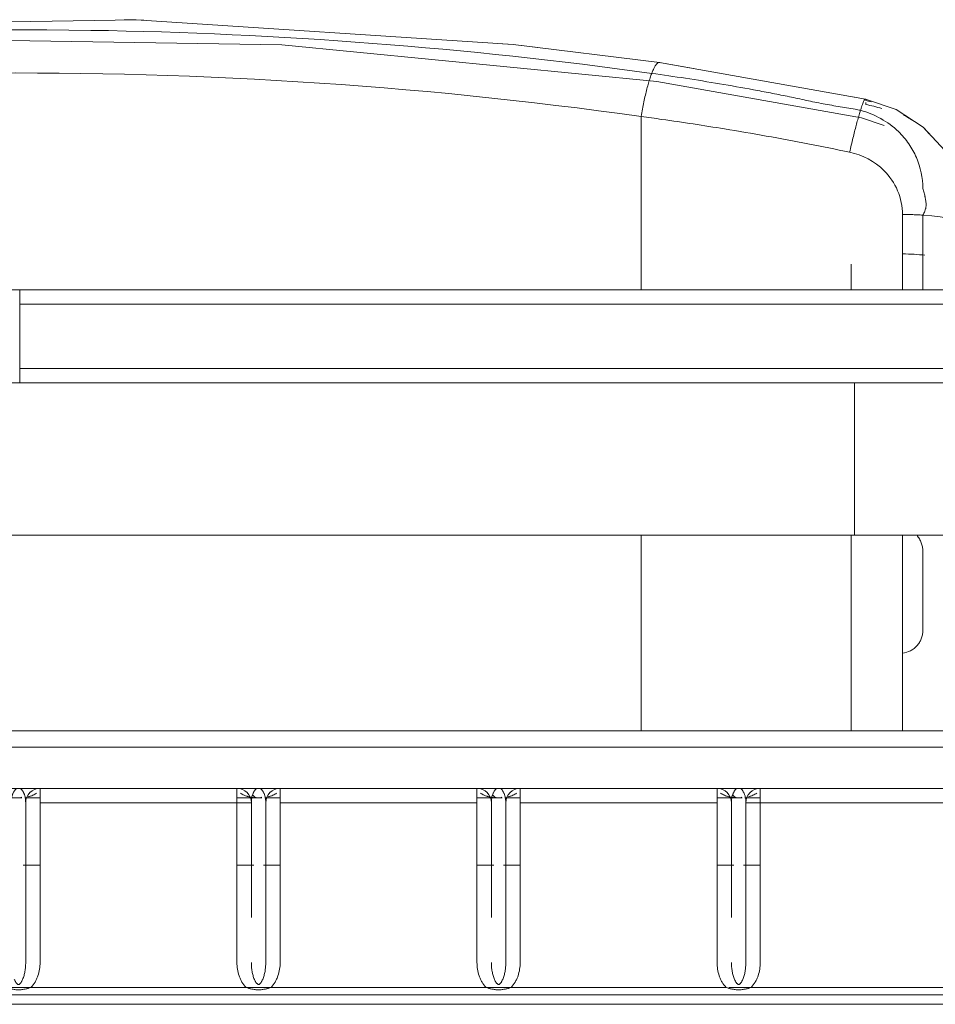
# Model space of a CAD drawing. Header units: metres. Extents: x 3.7 to 90.5, y -1.7 to 14.3.
# Tile 104 of 172: x 39.552 to 39.743, y 3.631 to 3.836. Entities that reach past the tile are written whole.
import ezdxf

# ---------------------------------------------------------------- set-up
doc = ezdxf.new("R2010")
doc.units = ezdxf.units.M
doc.layers.add('I-FURN', color=7, linetype='Continuous', lineweight=18)

# ---------------------------------------------------------------- blocks, each defined once
blk = doc.blocks.new('ConjuntoParaAlunoTamanho6 - CJA06_ConjuntoParaAlunoTamanho6-2902653-Corte 1')
at = {"layer": 'I-FURN'}
for p, q in [((39.68565, 3.82737), (39.69276, 3.8261)), ((39.72588, 3.82021), (39.72857, 3.81973))]:
    blk.add_line(p, q, dxfattribs=at)
at = {"layer": 'I-FURN', "flags": 128}
for points in [[(39.57414, 3.83622), (39.57669, 3.83626), (39.57825, 3.83615)], [(39.65299, 3.83125), (39.65516, 3.83111), (39.66032, 3.83048)], [(39.72857, 3.81973), (39.73495, 3.81751), (39.7406, 3.81384), (39.74185, 3.8125)]]:
    blk.add_lwpolyline(points, dxfattribs=at)
at = {"layer": 'I-FURN'}
for points in [[(39.68565, 3.82737), (39.68572, 3.82736), (39.68579, 3.82733), (39.68585, 3.82728)], [(39.7285, 3.81971), (39.72853, 3.81973), (39.72855, 3.81973), (39.72857, 3.81973)], [(39.72857, 3.81973), (39.72857, 3.81973), (39.72858, 3.81972), (39.72859, 3.81972)], [(39.72865, 3.81961), (39.72866, 3.81956), (39.72867, 3.81949), (39.72868, 3.8194)], [(39.72979, 3.81913), (39.72942, 3.81922), (39.72905, 3.81931), (39.72868, 3.8194)], [(39.72868, 3.81857), (39.72979, 3.81836), (39.73089, 3.81809), (39.73197, 3.81774)], [(39.73737, 3.8159), (39.73709, 3.81607), (39.73681, 3.81624), (39.73652, 3.8164)], [(39.73627, 3.79568), (39.73663, 3.79568), (39.73735, 3.79567), (39.73806, 3.79565), (39.73842, 3.79564)], [(39.73948, 3.7956), (39.73983, 3.79558), (39.74017, 3.79556), (39.74051, 3.79554)]]:
    blk.add_open_spline(points, degree=3, dxfattribs=at)
blk = doc.blocks.new('ConjuntoParaAlunoTamanho6 - CJA06_ConjuntoParaAlunoTamanho6-V9-Corte 1')
at = {"layer": 'I-FURN'}
for p, q in [((39.68565, 3.82737), (39.72857, 3.81973)), ((39.6851, 3.82341), (39.72772, 3.81582)), ((39.68185, 3.77996), (39.68185, 3.81608)), ((39.7325, 3.81424), (39.72772, 3.81582)), ((39.72556, 3.7853), (39.72556, 3.78)), ((39.79941, 3.78), (39.55246, 3.78)), ((39.55246, 3.777), (39.55246, 3.78)), ((39.55246, 3.777), (39.79941, 3.777)), ((39.55246, 3.7636), (39.79941, 3.7636)), ((39.55246, 3.7606), (39.55246, 3.7636)), ((39.55246, 3.7606), (39.79941, 3.7606)), ((39.72629, 3.7606), (39.72629, 3.74472)), ((39.72629, 3.72885), (39.72629, 3.74472)), ((39.37829, 3.72885), (39.72629, 3.72885)), ((39.68185, 3.72885), (39.68185, 3.70352)), ((39.72556, 3.72885), (39.72556, 3.68805)), ((39.68185, 3.69569), (39.68185, 3.70352)), ((39.73627, 3.68806), (39.73627, 3.70423)), ((39.68185, 3.69569), (39.68185, 3.68802)), ((39.80216, 3.6881), (39.30216, 3.6881)), ((39.80216, 3.68469), (39.30216, 3.68469)), ((39.30216, 3.6761), (39.80216, 3.6761)), ((39.80216, 3.6761), (39.30216, 3.6761)), ((39.55666, 3.6761), (39.55666, 3.6731)), ((39.59766, 3.6731), (39.59766, 3.6761)), ((39.60666, 3.6761), (39.60666, 3.6731)), ((39.64766, 3.6731), (39.64766, 3.6761)), ((39.65666, 3.6761), (39.65666, 3.6731)), ((39.69766, 3.6731), (39.69766, 3.6761)), ((39.70666, 3.6761), (39.70666, 3.6731)), ((39.54774, 3.6741), (39.55288, 3.6741)), ((39.55345, 3.6741), (39.55666, 3.6741)), ((39.55366, 3.6731), (39.55366, 3.6606)), ((39.55366, 3.63982), (39.55366, 3.6731)), ((39.55666, 3.6731), (39.59766, 3.6731)), ((39.59766, 3.6741), (39.60288, 3.6741)), ((39.60066, 3.6731), (39.59766, 3.6731)), ((39.60066, 3.6731), (39.60066, 3.66988)), ((39.60066, 3.64918), (39.60066, 3.6731)), ((39.60066, 3.6731), (39.60066, 3.66988)), ((39.60345, 3.6741), (39.60666, 3.6741)), ((39.60366, 3.6731), (39.60366, 3.6606)), ((39.60366, 3.63982), (39.60366, 3.6731)), ((39.60666, 3.6731), (39.64766, 3.6731)), ((39.64766, 3.6741), (39.65288, 3.6741)), ((39.65066, 3.6731), (39.65066, 3.67087)), ((39.65066, 3.66988), (39.65066, 3.6731)), ((39.65066, 3.6731), (39.65066, 3.66988)), ((39.65066, 3.64918), (39.65066, 3.6731)), ((39.65345, 3.6741), (39.65666, 3.6741)), ((39.65366, 3.6731), (39.65366, 3.6606)), ((39.65366, 3.63982), (39.65366, 3.6731)), ((39.69766, 3.6731), (39.65666, 3.6731)), ((39.69766, 3.6741), (39.70288, 3.6741)), ((39.70066, 3.6731), (39.70066, 3.64918)), ((39.70066, 3.6731), (39.70066, 3.67087)), ((39.70066, 3.66988), (39.70066, 3.6731)), ((39.70066, 3.6731), (39.70066, 3.66988)), ((39.70345, 3.6741), (39.70666, 3.6741)), ((39.70366, 3.6731), (39.70366, 3.63982)), ((39.70366, 3.6731), (39.70366, 3.6606)), ((39.70666, 3.6731), (39.70366, 3.6731)), ((39.70666, 3.6731), (39.74766, 3.6731)), ((39.65066, 3.66433), (39.65066, 3.6606)), ((39.70066, 3.66433), (39.70066, 3.6606)), ((39.60066, 3.66343), (39.60066, 3.6606)), ((39.60066, 3.66343), (39.60066, 3.6606)), ((39.65066, 3.6606), (39.65066, 3.66343)), ((39.65066, 3.66343), (39.65066, 3.6606)), ((39.70066, 3.6606), (39.70066, 3.66343)), ((39.70066, 3.66343), (39.70066, 3.6606)), ((39.55666, 3.6601), (39.55316, 3.6601)), ((39.60115, 3.6601), (39.59766, 3.6601)), ((39.60666, 3.6601), (39.60316, 3.6601)), ((39.65115, 3.6601), (39.64766, 3.6601)), ((39.65666, 3.6601), (39.65316, 3.6601)), ((39.70115, 3.6601), (39.69766, 3.6601)), ((39.70666, 3.6601), (39.70316, 3.6601)), ((39.59956, 3.6346), (39.55476, 3.6346)), ((39.59956, 3.6346), (39.60476, 3.6346)), ((39.64956, 3.6346), (39.60476, 3.6346)), ((39.64956, 3.6346), (39.65476, 3.6346)), ((39.65476, 3.6346), (39.69956, 3.6346)), ((39.70011, 3.6346), (39.70472, 3.6346)), ((39.74956, 3.6346), (39.70476, 3.6346)), ((39.30216, 3.6331), (39.80216, 3.6331)), ((39.81179, 3.6311), (39.29279, 3.6311))]:
    blk.add_line(p, q, dxfattribs=at)
at = {"layer": 'I-FURN', "flags": 128}
for points in [[(39.41938, 3.82737), (39.4977, 3.83501), (39.57669, 3.83626), (39.65516, 3.83111), (39.68565, 3.82737)], [(39.6851, 3.82341), (39.60698, 3.83102), (39.52821, 3.83225), (39.44986, 3.82709), (39.41993, 3.82341)], [(39.72857, 3.81973), (39.73495, 3.81751), (39.7406, 3.81384), (39.74519, 3.80894), (39.74846, 3.80309), (39.75001, 3.79791), (39.75051, 3.79269)], [(39.72868, 3.81898), (39.72868, 3.81878), (39.72868, 3.81857)], [(39.73627, 3.78), (39.73627, 3.78419), (39.73627, 3.78993), (39.73627, 3.79568)], [(39.74051, 3.79554), (39.74238, 3.79538), (39.74413, 3.79517), (39.74572, 3.79492), (39.74713, 3.79461), (39.74831, 3.79428), (39.74926, 3.79391), (39.74995, 3.79351), (39.75037, 3.7931), (39.75051, 3.79269)], [(39.74051, 3.79554), (39.74051, 3.791), (39.74051, 3.78646), (39.74051, 3.78193), (39.74051, 3.78)], [(39.30541, 3.78), (39.42891, 3.78), (39.55241, 3.78), (39.67591, 3.78), (39.79941, 3.78)], [(39.79941, 3.78), (39.73768, 3.78), (39.67594, 3.78), (39.6142, 3.78), (39.55246, 3.78)], [(39.55246, 3.777), (39.55246, 3.77365), (39.55246, 3.7703), (39.55246, 3.76695), (39.55246, 3.7636)], [(39.79941, 3.7606), (39.67591, 3.7606), (39.55241, 3.7606), (39.42891, 3.7606), (39.30541, 3.7606)], [(39.55246, 3.7606), (39.6142, 3.7606), (39.67594, 3.7606), (39.73768, 3.7606), (39.79941, 3.7606)], [(39.72629, 3.72885), (39.73029, 3.72885), (39.73428, 3.72885), (39.73826, 3.72885), (39.74222, 3.72885), (39.74616, 3.72885)], [(39.73627, 3.70423), (39.73627, 3.7108), (39.73627, 3.71738), (39.73627, 3.72395), (39.73627, 3.72885)], [(39.74051, 3.72555), (39.74051, 3.72139), (39.74051, 3.71724), (39.74051, 3.71308), (39.74051, 3.70892)], [(39.55366, 3.6731), (39.55366, 3.66434), (39.55366, 3.6606)], [(39.55366, 3.6606), (39.55366, 3.66478), (39.55366, 3.6731)], [(39.55666, 3.6731), (39.55666, 3.66478), (39.55666, 3.65646), (39.55666, 3.64814), (39.55666, 3.63982)], [(39.59766, 3.63982), (39.59766, 3.64814), (39.59766, 3.65646), (39.59766, 3.66478), (39.59766, 3.6731)], [(39.6022, 3.6741), (39.60214, 3.6741), (39.60212, 3.6741)], [(39.60366, 3.6731), (39.60366, 3.66434), (39.60366, 3.6606)], [(39.60366, 3.6606), (39.60366, 3.66478), (39.60366, 3.6731)], [(39.60666, 3.6731), (39.60666, 3.66478), (39.60666, 3.65646), (39.60666, 3.64814), (39.60666, 3.63982)], [(39.64766, 3.63982), (39.64766, 3.64814), (39.64766, 3.65646), (39.64766, 3.66478), (39.64766, 3.6731)], [(39.6522, 3.6741), (39.65214, 3.6741), (39.65212, 3.6741)], [(39.65366, 3.6731), (39.65366, 3.66434), (39.65366, 3.6606)], [(39.65366, 3.6606), (39.65366, 3.66478), (39.65366, 3.6731)], [(39.65666, 3.6731), (39.65666, 3.66478), (39.65666, 3.65646), (39.65666, 3.64814), (39.65666, 3.63982)], [(39.69766, 3.63982), (39.69766, 3.64814), (39.69766, 3.65646), (39.69766, 3.66478), (39.69766, 3.6731)], [(39.7022, 3.6741), (39.70214, 3.6741), (39.70212, 3.6741)], [(39.70366, 3.6606), (39.70366, 3.66478), (39.70366, 3.6731)], [(39.70666, 3.6731), (39.70666, 3.66478), (39.70666, 3.65646), (39.70666, 3.64814), (39.70666, 3.63982)], [(39.54956, 3.6346), (39.55216, 3.6346), (39.55476, 3.6346)]]:
    blk.add_lwpolyline(points, dxfattribs=at)
at = {"layer": 'I-FURN'}
for centre, start, end in [((39.55666, 3.6731), 90, 180), ((39.55666, 3.6731), 90, 180), ((39.55666, 3.6731), 90, 180), ((39.55666, 3.6731), 90, 180), ((39.59766, 3.6731), 0, 90), ((39.59766, 3.6731), 0, 90), ((39.59766, 3.6731), 0, 90), ((39.59766, 3.6731), 0, 90), ((39.60666, 3.6731), 90, 180), ((39.60666, 3.6731), 90, 180), ((39.60666, 3.6731), 90, 180), ((39.60666, 3.6731), 90, 180), ((39.64766, 3.6731), 0, 90), ((39.64766, 3.6731), 0, 90), ((39.64766, 3.6731), 0, 90), ((39.64766, 3.6731), 0, 90), ((39.65666, 3.6731), 90, 180), ((39.65666, 3.6731), 90, 180), ((39.65666, 3.6731), 90, 180), ((39.65666, 3.6731), 90, 180), ((39.69766, 3.6731), 0, 90), ((39.69766, 3.6731), 0, 90), ((39.69766, 3.6731), 0, 90), ((39.69766, 3.6731), 0, 90), ((39.70666, 3.6731), 90, 180), ((39.70666, 3.6731), 90, 180), ((39.70666, 3.6731), 90, 180), ((39.70666, 3.6731), 90, 180)]:
    blk.add_arc(centre, 0.003, start, end, dxfattribs=at)
for centre, major_axis, ratio, start_param, end_param in [((39.65474, 3.49376), (-0.24743, 0.22825), 0.980601, 5.227764, 5.23118), ((39.73591, 3.7853), (0.01035, 0), 0.207912, 1.06404, 1.532164)]:
    blk.add_ellipse(centre, major_axis=major_axis, ratio=ratio, start_param=start_param, end_param=end_param, dxfattribs=at)
for points, knots in [([(39.42098, 3.82507), (39.46899, 3.83175), (39.55753, 3.83721), (39.64565, 3.83041), (39.68405, 3.82507)], [-1, -1, -1, -1, -0.444444, 0, 0, 0, 0]), ([(39.68185, 3.81608), (39.63465, 3.82275), (39.54758, 3.82822), (39.46094, 3.82142), (39.42318, 3.81608)], [-1, -1, -1, -1, -0.444444, 0, 0, 0, 0]), ([(39.68405, 3.82507), (39.68641, 3.82475), (39.69112, 3.82406), (39.69819, 3.82292), (39.70407, 3.82188), (39.70818, 3.8211), (39.71053, 3.82065), (39.71229, 3.8203), (39.71405, 3.81993), (39.7158, 3.81954), (39.71756, 3.81916), (39.71932, 3.81881), (39.72109, 3.81849), (39.72346, 3.81808), (39.72524, 3.81781), (39.72643, 3.81764)], [0, 0, 0, 0, 0.166667, 0.333333, 0.5, 0.583333, 0.625, 0.666667, 0.708333, 0.75, 0.791667, 0.833333, 0.875, 0.916667, 1, 1, 1, 1]), ([(39.72754, 3.81737), (39.72761, 3.8176), (39.72775, 3.81803), (39.72795, 3.81859), (39.72812, 3.81904), (39.72827, 3.81938), (39.7284, 3.81961), (39.7285, 3.81972), (39.72855, 3.81973), (39.72857, 3.81973)], [0, 0, 0, 0, 0.1111111, 0.2222222, 0.3333333, 0.4444444, 0.5555556, 0.6666667, 0.7457975, 0.7457975, 0.7457975, 0.7457975]), ([(39.72857, 3.81973), (39.72857, 3.81973), (39.72861, 3.81971), (39.72865, 3.81963), (39.72867, 3.81949), (39.72868, 3.8194)], [0.7457976, 0.7457976, 0.7457976, 0.7457976, 0.7777778, 0.8888889, 1, 1, 1, 1]), ([(39.72754, 3.81737), (39.72902, 3.81696), (39.7319, 3.8158), (39.73526, 3.81331), (39.73731, 3.8109), (39.73849, 3.80902), (39.73995, 3.80605), (39.74053, 3.80329), (39.74051, 3.80109)], [0, 0, 0, 0, 0.2, 0.4, 0.55, 0.625, 0.7, 1, 1, 1, 1]), ([(39.73841, 3.81523), (39.73807, 3.81546), (39.73744, 3.81586), (39.73681, 3.81624), (39.73652, 3.8164)], [0.71693165, 0.71693165, 0.71693165, 0.71693165, 0.75, 0.77612751, 0.77612751, 0.77612751, 0.77612751]), ([(39.68619, 3.81548), (39.69053, 3.81487), (39.70067, 3.81333), (39.71371, 3.811), (39.72238, 3.80925), (39.72527, 3.80865)], [0.1, 0.1, 0.1, 0.1, 0.4, 0.8, 1, 1, 1, 1]), ([(39.74051, 3.80109), (39.74062, 3.80078), (39.74077, 3.80031), (39.74091, 3.79976), (39.74097, 3.79944), (39.74102, 3.7992), (39.74106, 3.79896), (39.74112, 3.79865), (39.74118, 3.79824), (39.74121, 3.79784), (39.74121, 3.79753), (39.74118, 3.79729), (39.74114, 3.79706), (39.74108, 3.79676), (39.74091, 3.79623), (39.74069, 3.79581), (39.74051, 3.79554)], [0, 0, 0, 0, 0.166667, 0.25, 0.291667, 0.333333, 0.375, 0.416667, 0.5, 0.583333, 0.625, 0.666667, 0.708333, 0.75, 0.833333, 1, 1, 1, 1]), ([(39.74051, 3.70892), (39.74051, 3.70862), (39.74045, 3.70804), (39.74023, 3.70724), (39.73984, 3.70647), (39.73932, 3.70578), (39.7387, 3.70522), (39.73773, 3.7046), (39.73689, 3.70434), (39.73627, 3.70423)], [0, 0, 0, 0, 0.125, 0.25, 0.375, 0.5, 0.625, 0.75, 1, 1, 1, 1]), ([(39.55366, 3.6731), (39.55366, 3.67334), (39.55364, 3.67378), (39.55356, 3.67434), (39.55344, 3.67473), (39.55333, 3.675), (39.55323, 3.67518), (39.55312, 3.67538), (39.55296, 3.67567), (39.55274, 3.67595), (39.55246, 3.67609), (39.55216, 3.6761), (39.55186, 3.67609), (39.55157, 3.67595), (39.55135, 3.67566), (39.55119, 3.67537), (39.55108, 3.67517), (39.55099, 3.67499), (39.55087, 3.67471), (39.55076, 3.67432), (39.55068, 3.67377), (39.55066, 3.67333), (39.55066, 3.6731)], [0, 0, 0, 0, 0.0625, 0.125, 0.1875, 0.21875, 0.25, 0.28125, 0.3125, 0.375, 0.4375, 0.5, 0.5625, 0.625, 0.6875, 0.71875, 0.75, 0.78125, 0.8125, 0.875, 0.9375, 1, 1, 1, 1]), ([(39.55592, 3.6751), (39.55568, 3.67493), (39.55528, 3.6747), (39.55476, 3.6745), (39.55444, 3.6744), (39.55428, 3.67436), (39.5542, 3.67434)], [0, 0, 0, 0, 0.25, 0.375, 0.4375, 0.5, 0.5, 0.5, 0.5]), ([(39.60216, 3.6741), (39.60181, 3.6741), (39.60129, 3.67413), (39.6007, 3.67422), (39.60036, 3.67428), (39.60012, 3.67434), (39.59988, 3.6744), (39.59956, 3.6745), (39.59903, 3.6747), (39.59864, 3.67493), (39.5984, 3.6751)], [0, 0, 0, 0, 0.25, 0.375, 0.4375, 0.5, 0.5625, 0.625, 0.75, 1, 1, 1, 1]), ([(39.60366, 3.6731), (39.60366, 3.67334), (39.60364, 3.67378), (39.60356, 3.67434), (39.60344, 3.67473), (39.60333, 3.675), (39.60323, 3.67518), (39.60312, 3.67538), (39.60296, 3.67567), (39.60274, 3.67595), (39.60246, 3.67609), (39.60216, 3.6761), (39.60186, 3.67609), (39.60157, 3.67595), (39.60135, 3.67566), (39.60119, 3.67537), (39.60108, 3.67517), (39.60099, 3.67499), (39.60087, 3.67471), (39.60076, 3.67432), (39.60068, 3.67377), (39.60066, 3.67333), (39.60066, 3.6731)], [0, 0, 0, 0, 0.0625, 0.125, 0.1875, 0.21875, 0.25, 0.28125, 0.3125, 0.375, 0.4375, 0.5, 0.5625, 0.625, 0.6875, 0.71875, 0.75, 0.78125, 0.8125, 0.875, 0.9375, 1, 1, 1, 1]), ([(39.60592, 3.6751), (39.60568, 3.67493), (39.60528, 3.6747), (39.60476, 3.6745), (39.60444, 3.6744), (39.60428, 3.67436), (39.6042, 3.67434)], [0, 0, 0, 0, 0.25, 0.375, 0.4375, 0.5, 0.5, 0.5, 0.5]), ([(39.65216, 3.6741), (39.65181, 3.6741), (39.65129, 3.67413), (39.6507, 3.67422), (39.65036, 3.67428), (39.65012, 3.67434), (39.64988, 3.6744), (39.64956, 3.6745), (39.64903, 3.6747), (39.64864, 3.67493), (39.6484, 3.6751)], [0, 0, 0, 0, 0.25, 0.375, 0.4375, 0.5, 0.5625, 0.625, 0.75, 1, 1, 1, 1]), ([(39.65366, 3.6731), (39.65366, 3.67334), (39.65364, 3.67378), (39.65356, 3.67434), (39.65344, 3.67473), (39.65333, 3.675), (39.65323, 3.67518), (39.65312, 3.67538), (39.65296, 3.67567), (39.65274, 3.67595), (39.65246, 3.67609), (39.65216, 3.6761), (39.65186, 3.67609), (39.65157, 3.67595), (39.65135, 3.67566), (39.65119, 3.67537), (39.65108, 3.67517), (39.65099, 3.67499), (39.65087, 3.67471), (39.65076, 3.67432), (39.65068, 3.67377), (39.65066, 3.67333), (39.65066, 3.6731)], [0, 0, 0, 0, 0.0625, 0.125, 0.1875, 0.21875, 0.25, 0.28125, 0.3125, 0.375, 0.4375, 0.5, 0.5625, 0.625, 0.6875, 0.71875, 0.75, 0.78125, 0.8125, 0.875, 0.9375, 1, 1, 1, 1]), ([(39.65592, 3.6751), (39.65568, 3.67493), (39.65528, 3.6747), (39.65476, 3.6745), (39.65444, 3.6744), (39.65428, 3.67436), (39.6542, 3.67434)], [0, 0, 0, 0, 0.25, 0.375, 0.4375, 0.5, 0.5, 0.5, 0.5]), ([(39.70216, 3.6741), (39.70181, 3.6741), (39.70129, 3.67413), (39.7007, 3.67422), (39.70036, 3.67428), (39.70012, 3.67434), (39.69988, 3.6744), (39.69956, 3.6745), (39.69903, 3.6747), (39.69864, 3.67493), (39.6984, 3.6751)], [0, 0, 0, 0, 0.25, 0.375, 0.4375, 0.5, 0.5625, 0.625, 0.75, 1, 1, 1, 1]), ([(39.70366, 3.6731), (39.70366, 3.67334), (39.70364, 3.67378), (39.70356, 3.67434), (39.70344, 3.67473), (39.70333, 3.675), (39.70323, 3.67518), (39.70312, 3.67538), (39.70296, 3.67567), (39.70274, 3.67595), (39.70246, 3.67609), (39.70216, 3.6761), (39.70186, 3.67609), (39.70157, 3.67595), (39.70135, 3.67566), (39.70119, 3.67537), (39.70108, 3.67517), (39.70099, 3.67499), (39.70087, 3.67471), (39.70076, 3.67432), (39.70068, 3.67377), (39.70066, 3.67333), (39.70066, 3.6731)], [0, 0, 0, 0, 0.0625, 0.125, 0.1875, 0.21875, 0.25, 0.28125, 0.3125, 0.375, 0.4375, 0.5, 0.5625, 0.625, 0.6875, 0.71875, 0.75, 0.78125, 0.8125, 0.875, 0.9375, 1, 1, 1, 1]), ([(39.70592, 3.6751), (39.70568, 3.67493), (39.70528, 3.6747), (39.70476, 3.6745), (39.70444, 3.6744), (39.70428, 3.67436), (39.7042, 3.67434)], [0, 0, 0, 0, 0.25, 0.375, 0.4375, 0.5, 0.5, 0.5, 0.5]), ([(39.55302, 3.6363), (39.55313, 3.63654), (39.55328, 3.63693), (39.55342, 3.6375), (39.55354, 3.6381), (39.55363, 3.63888), (39.55366, 3.6395), (39.55366, 3.63982)], [0, 0, 0, 0, 0.25, 0.375, 0.5, 0.75, 1, 1, 1, 1]), ([(39.55666, 3.63982), (39.55666, 3.63934), (39.55658, 3.6384), (39.5563, 3.63724), (39.55595, 3.63636), (39.55551, 3.63551), (39.55508, 3.63495), (39.55476, 3.6346)], [0, 0, 0, 0, 0.25, 0.5, 0.625, 0.75, 1, 1, 1, 1]), ([(39.59956, 3.6346), (39.59923, 3.63495), (39.5988, 3.63551), (39.59837, 3.63636), (39.59802, 3.63724), (39.59773, 3.6384), (39.59766, 3.63934), (39.59766, 3.63982)], [0, 0, 0, 0, 0.25, 0.375, 0.5, 0.75, 1, 1, 1, 1]), ([(39.60066, 3.63982), (39.60066, 3.6395), (39.60068, 3.63888), (39.60078, 3.6381), (39.6009, 3.6375), (39.60104, 3.63693), (39.60118, 3.63654), (39.60129, 3.6363)], [0, 0, 0, 0, 0.25, 0.5, 0.625, 0.75, 1, 1, 1, 1]), ([(39.60302, 3.6363), (39.60313, 3.63654), (39.60328, 3.63693), (39.60342, 3.6375), (39.60354, 3.6381), (39.60363, 3.63888), (39.60366, 3.6395), (39.60366, 3.63982)], [0, 0, 0, 0, 0.25, 0.375, 0.5, 0.75, 1, 1, 1, 1]), ([(39.60666, 3.63982), (39.60666, 3.63934), (39.60658, 3.6384), (39.60633, 3.63736), (39.60608, 3.63669), (39.60589, 3.63625), (39.60551, 3.63551), (39.60508, 3.63495), (39.60476, 3.6346)], [0, 0, 0, 0, 0.25, 0.5, 0.5625, 0.625, 0.75, 1, 1, 1, 1]), ([(39.64956, 3.6346), (39.64923, 3.63495), (39.6488, 3.63551), (39.64837, 3.63636), (39.64802, 3.63724), (39.64773, 3.6384), (39.64766, 3.63934), (39.64766, 3.63982)], [0, 0, 0, 0, 0.25, 0.375, 0.5, 0.75, 1, 1, 1, 1]), ([(39.65066, 3.63982), (39.65066, 3.6395), (39.65068, 3.63888), (39.65078, 3.6381), (39.6509, 3.6375), (39.65104, 3.63693), (39.65118, 3.63654), (39.65129, 3.6363)], [0, 0, 0, 0, 0.25, 0.5, 0.625, 0.75, 1, 1, 1, 1]), ([(39.65302, 3.6363), (39.65313, 3.63654), (39.65328, 3.63693), (39.65342, 3.6375), (39.65354, 3.6381), (39.65363, 3.63888), (39.65366, 3.6395), (39.65366, 3.63982)], [0, 0, 0, 0, 0.25, 0.375, 0.5, 0.75, 1, 1, 1, 1]), ([(39.65666, 3.63982), (39.65666, 3.63934), (39.65658, 3.6384), (39.65633, 3.63736), (39.65608, 3.63669), (39.65589, 3.63625), (39.65551, 3.63551), (39.65508, 3.63495), (39.65476, 3.6346)], [0, 0, 0, 0, 0.25, 0.5, 0.5625, 0.625, 0.75, 1, 1, 1, 1]), ([(39.69956, 3.6346), (39.69923, 3.63495), (39.6988, 3.63551), (39.69837, 3.63636), (39.69802, 3.63724), (39.69773, 3.6384), (39.69766, 3.63934), (39.69766, 3.63982)], [0, 0, 0, 0, 0.25, 0.375, 0.5, 0.75, 1, 1, 1, 1]), ([(39.70066, 3.63982), (39.70066, 3.6395), (39.70068, 3.63888), (39.70078, 3.6381), (39.7009, 3.6375), (39.70104, 3.63693), (39.70118, 3.63654), (39.70129, 3.6363)], [0, 0, 0, 0, 0.25, 0.5, 0.625, 0.75, 1, 1, 1, 1]), ([(39.70302, 3.6363), (39.70313, 3.63654), (39.70328, 3.63693), (39.70342, 3.6375), (39.70354, 3.6381), (39.70363, 3.63888), (39.70366, 3.6395), (39.70366, 3.63982)], [0, 0, 0, 0, 0.25, 0.375, 0.5, 0.75, 1, 1, 1, 1]), ([(39.70666, 3.63982), (39.70666, 3.63934), (39.70658, 3.6384), (39.70633, 3.63736), (39.70608, 3.63669), (39.70589, 3.63625), (39.70551, 3.63551), (39.70508, 3.63495), (39.70476, 3.6346)], [0, 0, 0, 0, 0.25, 0.5, 0.5625, 0.625, 0.75, 1, 1, 1, 1]), ([(39.55129, 3.6363), (39.55135, 3.63616), (39.55144, 3.63596), (39.55158, 3.63574), (39.55168, 3.6356), (39.5518, 3.63546), (39.55192, 3.63534), (39.55208, 3.63521), (39.55224, 3.63521), (39.5524, 3.63533), (39.55252, 3.63546), (39.55263, 3.6356), (39.55274, 3.63574), (39.55288, 3.63596), (39.55297, 3.63616), (39.55302, 3.6363)], [0, 0, 0, 0, 0.125, 0.1875, 0.25, 0.3125, 0.375, 0.4375, 0.5625, 0.625, 0.6875, 0.75, 0.8125, 0.875, 1, 1, 1, 1]), ([(39.60129, 3.6363), (39.60135, 3.63616), (39.60144, 3.63596), (39.60158, 3.63574), (39.60168, 3.6356), (39.6018, 3.63546), (39.60192, 3.63534), (39.60208, 3.63521), (39.60224, 3.63521), (39.6024, 3.63533), (39.60252, 3.63546), (39.60263, 3.6356), (39.60274, 3.63574), (39.60288, 3.63596), (39.60297, 3.63616), (39.60302, 3.6363)], [0, 0, 0, 0, 0.125, 0.1875, 0.25, 0.3125, 0.375, 0.4375, 0.5625, 0.625, 0.6875, 0.75, 0.8125, 0.875, 1, 1, 1, 1]), ([(39.65129, 3.6363), (39.65135, 3.63616), (39.65144, 3.63596), (39.65158, 3.63574), (39.65168, 3.6356), (39.6518, 3.63546), (39.65192, 3.63534), (39.65208, 3.63521), (39.65224, 3.63521), (39.6524, 3.63533), (39.65252, 3.63546), (39.65263, 3.6356), (39.65274, 3.63574), (39.65288, 3.63596), (39.65297, 3.63616), (39.65302, 3.6363)], [0, 0, 0, 0, 0.125, 0.1875, 0.25, 0.3125, 0.375, 0.4375, 0.5625, 0.625, 0.6875, 0.75, 0.8125, 0.875, 1, 1, 1, 1]), ([(39.70129, 3.6363), (39.70135, 3.63616), (39.70144, 3.63596), (39.70158, 3.63574), (39.70168, 3.6356), (39.7018, 3.63546), (39.70192, 3.63534), (39.70208, 3.63521), (39.70224, 3.63521), (39.7024, 3.63533), (39.70252, 3.63546), (39.70263, 3.6356), (39.70274, 3.63574), (39.70288, 3.63596), (39.70297, 3.63616), (39.70302, 3.6363)], [0, 0, 0, 0, 0.125, 0.1875, 0.25, 0.3125, 0.375, 0.4375, 0.5625, 0.625, 0.6875, 0.75, 0.8125, 0.875, 1, 1, 1, 1]), ([(39.55476, 3.6346), (39.55458, 3.63453), (39.5543, 3.63444), (39.5539, 3.63434), (39.55359, 3.63428), (39.55325, 3.63422), (39.55277, 3.63415), (39.55216, 3.6341), (39.55155, 3.63415), (39.55107, 3.63422), (39.55073, 3.63428), (39.55042, 3.63434), (39.55001, 3.63444), (39.54974, 3.63453), (39.54956, 3.6346)], [0, 0, 0, 0, 0.125, 0.1875, 0.25, 0.3125, 0.375, 0.5, 0.625, 0.6875, 0.75, 0.8125, 0.875, 1, 1, 1, 1]), ([(39.60476, 3.6346), (39.60458, 3.63453), (39.6043, 3.63444), (39.6039, 3.63434), (39.60359, 3.63428), (39.60325, 3.63422), (39.60277, 3.63415), (39.60216, 3.6341), (39.60155, 3.63415), (39.60107, 3.63422), (39.60073, 3.63428), (39.60042, 3.63434), (39.60001, 3.63444), (39.59974, 3.63453), (39.59956, 3.6346)], [0, 0, 0, 0, 0.125, 0.1875, 0.25, 0.3125, 0.375, 0.5, 0.625, 0.6875, 0.75, 0.8125, 0.875, 1, 1, 1, 1]), ([(39.65476, 3.6346), (39.65458, 3.63453), (39.6543, 3.63444), (39.6539, 3.63434), (39.65359, 3.63428), (39.65325, 3.63422), (39.65277, 3.63415), (39.65216, 3.6341), (39.65155, 3.63415), (39.65107, 3.63422), (39.65073, 3.63428), (39.65042, 3.63434), (39.65001, 3.63444), (39.64974, 3.63453), (39.64956, 3.6346)], [0, 0, 0, 0, 0.125, 0.1875, 0.25, 0.3125, 0.375, 0.5, 0.625, 0.6875, 0.75, 0.8125, 0.875, 1, 1, 1, 1]), ([(39.70476, 3.6346), (39.70458, 3.63453), (39.7043, 3.63444), (39.7039, 3.63434), (39.70359, 3.63428), (39.70325, 3.63422), (39.70277, 3.63415), (39.70216, 3.6341), (39.70155, 3.63415), (39.70107, 3.63422), (39.70073, 3.63428), (39.70042, 3.63434), (39.70001, 3.63444), (39.69974, 3.63453), (39.69956, 3.6346)], [0, 0, 0, 0, 0.125, 0.1875, 0.25, 0.3125, 0.375, 0.5, 0.625, 0.6875, 0.75, 0.8125, 0.875, 1, 1, 1, 1])]:
    blk.add_open_spline(points, degree=3, knots=knots, dxfattribs=at)
for points in [[(39.68405, 3.82507), (39.68417, 3.82537), (39.68439, 3.82591), (39.68472, 3.82656), (39.68504, 3.82703), (39.68533, 3.82731), (39.68552, 3.82737), (39.6856, 3.82737)], [(39.68565, 3.82737), (39.68572, 3.82736), (39.68579, 3.82733), (39.68585, 3.82728)], [(39.68185, 3.81608), (39.68193, 3.8166), (39.68212, 3.81763), (39.68241, 3.81912), (39.68273, 3.82053), (39.68305, 3.82185), (39.68338, 3.82306), (39.68372, 3.82415), (39.68394, 3.82478), (39.68405, 3.82507)], [(39.72979, 3.81913), (39.72942, 3.81922), (39.72905, 3.81931), (39.72868, 3.8194)], [(39.72868, 3.81857), (39.72979, 3.81836), (39.73089, 3.81809), (39.73197, 3.81774)], [(39.68185, 3.81608), (39.68329, 3.81588), (39.68474, 3.81569), (39.68619, 3.81548)], [(39.72527, 3.80865), (39.72538, 3.80915), (39.72562, 3.81015), (39.72596, 3.81159), (39.72631, 3.81295), (39.72664, 3.81423), (39.72696, 3.81541), (39.72726, 3.81646), (39.72745, 3.81708), (39.72754, 3.81737)], [(39.72527, 3.80865), (39.72796, 3.80808), (39.73049, 3.80674), (39.73243, 3.80481)], [(39.73243, 3.80481), (39.73363, 3.80361), (39.73558, 3.80074), (39.73627, 3.79737), (39.73627, 3.79568)], [(39.73627, 3.79568), (39.73663, 3.79568), (39.73735, 3.79567), (39.73842, 3.79564), (39.73948, 3.7956), (39.74017, 3.79556), (39.74051, 3.79554)], [(39.73931, 3.72881), (39.73949, 3.72858), (39.73984, 3.72809), (39.74023, 3.72727), (39.74045, 3.72644), (39.74051, 3.72585), (39.74051, 3.72555)], [(39.60066, 3.6731), (39.60066, 3.67359), (39.60077, 3.67435), (39.60088, 3.67469), (39.6009, 3.67474)], [(39.6009, 3.67474), (39.60098, 3.67463), (39.60116, 3.67444), (39.60147, 3.67424), (39.60181, 3.67413), (39.60204, 3.6741), (39.60216, 3.6741)], [(39.65066, 3.6731), (39.65066, 3.67359), (39.65077, 3.67435), (39.65088, 3.67469), (39.6509, 3.67474)], [(39.6509, 3.67474), (39.65098, 3.67463), (39.65116, 3.67444), (39.65147, 3.67424), (39.65181, 3.67413), (39.65204, 3.6741), (39.65216, 3.6741)], [(39.70066, 3.6731), (39.70066, 3.67359), (39.70077, 3.67435), (39.70088, 3.67469), (39.7009, 3.67474)], [(39.7009, 3.67474), (39.70098, 3.67463), (39.70116, 3.67444), (39.70147, 3.67424), (39.70181, 3.67413), (39.70204, 3.6741), (39.70216, 3.6741)], [(39.55216, 3.6741), (39.55227, 3.6741), (39.5525, 3.67413), (39.55273, 3.6742), (39.55284, 3.67425)], [(39.60216, 3.6741), (39.60227, 3.6741), (39.6025, 3.67413), (39.60273, 3.6742), (39.60284, 3.67425)], [(39.65216, 3.6741), (39.65227, 3.6741), (39.6525, 3.67413), (39.65273, 3.6742), (39.65284, 3.67425)], [(39.70216, 3.6741), (39.70227, 3.6741), (39.7025, 3.67413), (39.70273, 3.6742), (39.70284, 3.67425)]]:
    blk.add_open_spline(points, degree=3, dxfattribs=at)
blk = doc.blocks.new('4 GRE - ESCOLA DE CINEMA E AUDIOVISUAL CINE REX R07_rvt-1-Corte 1')
at = {"layer": 'I-FURN', "lineweight": 18}
for name in ['ConjuntoParaAlunoTamanho6 - CJA06_ConjuntoParaAlunoTamanho6-2902653-Corte 1', 'ConjuntoParaAlunoTamanho6 - CJA06_ConjuntoParaAlunoTamanho6-2902653-Corte 1', 'ConjuntoParaAlunoTamanho6 - CJA06_ConjuntoParaAlunoTamanho6-V9-Corte 1']:
    blk.add_blockref(name, (0, 0), dxfattribs=at)

msp = doc.modelspace()

# ---------------------------------------------------------------- block references
at = {"lineweight": 5}
msp.add_blockref('4 GRE - ESCOLA DE CINEMA E AUDIOVISUAL CINE REX R07_rvt-1-Corte 1', (0, 0), dxfattribs=at)

doc.saveas('drawing.dxf')
